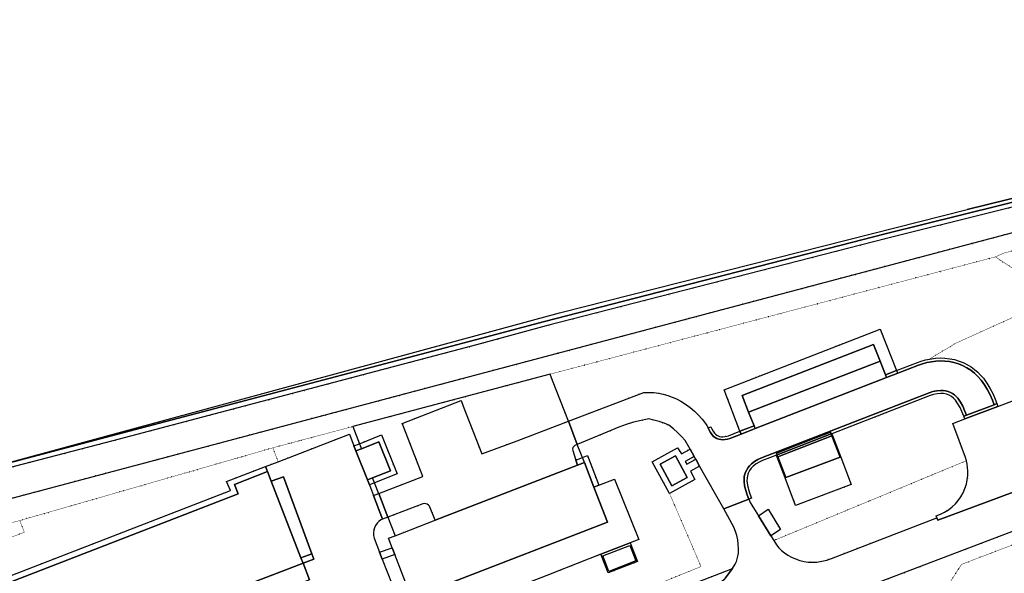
# Model space of a CAD drawing. Header units: millimetres. Extents: x 0 to 1134213, y -536989 to 313336.
# Tile 79 of 86: x 507838 to 674143, y 201273 to 294861. Entities that reach past the tile are written whole.
import ezdxf

# ---------------------------------------------------------------- set-up
doc = ezdxf.new("R2010")
doc.units = ezdxf.units.MM
doc.linetypes.add('DOT', pattern=[6.35, 0, -6.35])
for name, color, linetype in [('ondersteunendwaterdeel_oever_slootkant', 7, 'Continuous'), ('overigbouwwerk_open_loods', 7, 'Continuous'), ('overigbouwwerk_overkapping', 7, 'Continuous'), ('panden', 7, 'Continuous'), ('terreindeelbegroeid', 7, 'DOT'), ('waterdeel', 4, 'Continuous'), ('wegdeel_opstelplaats', 7, 'Continuous'), ('wegdeel_rijbaan', 7, 'Continuous'), ('wegdeel_voetpad', 7, 'Continuous'), ('wegdeel_voetpad_op_trap', 7, 'Continuous')]:
    doc.layers.add(name, color=color, linetype=linetype)
doc.layers.add('scheiding_doorgang', color=7, linetype='Continuous', true_color=0x8a193f)
doc.layers.add('scheiding_hek', color=7, linetype='Continuous', true_color=0x8a193f)

msp = doc.modelspace()

# ---------------------------------------------------------------- linework, layer by layer
at = {"layer": 'ondersteunendwaterdeel_oever_slootkant'}
for points in [[(736895.7, 280354.4, 0), (755935.7, 284708.4, 0), (777378.7, 289453.4, 0), (777634.7, 288622.4, 0), (774243.7, 287856.4, 0), (769873.7, 286816.4, 0), (756157.7, 283828.4, 0), (728014.7, 277460.4, 0), (705674.7, 272095.4, 0), (667847.7, 262791.4, 0)], [(467062.7, 208959.4, 0), (490843.7, 215865.4, 0), (495436.7, 217114.4, 0), (523322.7, 224525.4, 0), (584820.7, 240739.4, 0), (596490.7, 243867.4, 0), (654014.7, 258645.4, 0), (705832.7, 271490.4, 0), (756352.7, 283365.4, 0), (770025.7, 286304.4, 0), (774369.7, 287016.4, 0), (777941.7, 287625.4, 0), (778087.7, 287150.4, 0), (774669.7, 285917.4, 0), (770204.7, 285663.4, 0), (756545.7, 282493.4, 0), (728535.7, 276105.4, 0), (706006.7, 270775.4, 0), (654255.7, 257896.4, 0), (596752.7, 243082.4, 0), (585003.7, 239884.4, 0), (523561.7, 223655.4, 0)]]:
    msp.add_polyline3d(points, close=True, dxfattribs=at)
at = {"layer": 'overigbouwwerk_open_loods'}
for points in [[(566562.7, 217067.4, 0), (564626.7, 221979.4, 0), (565543.7, 222340.4, 0), (568515.7, 223512.4, 0), (570451.7, 218601.4, 0), (567447.7, 217416.4, 0)], [(637127.7, 217399.4, 0), (637250.7, 217445.4, 0), (646413.7, 220882.4, 0), (646553.7, 220935.4, 0), (648291.7, 216300.4, 0), (638867.7, 212764.4, 0)]]:
    msp.add_polyline3d(points, close=True, dxfattribs=at)
at = {"layer": 'overigbouwwerk_overkapping'}
msp.add_polyline3d([(606651.7, 203370.4, 0), (606320.7, 204218.4, 0), (610885.7, 206002.4, 0), (611216.7, 205155.4, 0), (611915.7, 203366.4, 0), (607350.7, 201582.4, 0)], close=True, dxfattribs=at)
at = {"layer": 'panden'}
for points in [[(653148.7, 237153.4, 0), (630962.7, 228537.4, 0), (629876.7, 231334.4, 0), (652062.7, 239950.4, 0)], [(604813.7, 215859.4, 0), (607109.7, 209926.4, 0), (580024.7, 199439.4, 0), (574015.7, 197113.4, 0), (571175.7, 204453.4, 0), (570736.7, 205588.4, 0), (570114.7, 207196.4, 0), (571233.7, 207629.4, 0), (577997.7, 210248.4, 0), (602060.7, 219564.4, 0), (603208.7, 220008.4, 0)], [(618601.7, 221135.4, 0), (620603.7, 217495.4, 0), (618006.7, 216049.4, 0), (615997.7, 219703.4, 0)], [(550320.7, 216858.4, 0), (555336.7, 203906.4, 0), (555695.7, 202979.4, 0), (375006.7, 133539.4, 0), (371379.7, 142991.4, 0), (371659.7, 143099.4, 0), (370648.7, 145734.4, 0), (374274.7, 147129.4, 0), (372732.7, 151136.4, 0), (389806.7, 157692.4, 0), (390822.7, 155051.4, 0), (544716.7, 214686.4, 0), (544114.7, 216297.4, 0), (549697.7, 218467.4, 0)]]:
    msp.add_polyline3d(points, close=True, dxfattribs=at)
at = {"layer": 'scheiding_doorgang'}
for p, q in [((602021.7, 223076.4), (600512.7, 226978.4)), ((639223.7, 222981.4), (641246.7, 223767.4)), ((568484.7, 214738.4), (570018.7, 210771.4))]:
    msp.add_line(p, q, dxfattribs=at)
at = {"layer": 'scheiding_hek'}
for p, q in [((597432.7, 234938.4), (564094.7, 226085.4)), ((656145.7, 235099.4), (654234.7, 234357.4)), ((655960.7, 235564.4), (656145.7, 235099.4)), ((654234.7, 234357.4), (632048.7, 225741.4)), ((564094.7, 226085.4), (565217.7, 223182.4)), ((629671.7, 224818.4), (629493.7, 225285.4)), ((632048.7, 225741.4), (629671.7, 224818.4)), ((645001.7, 224506.4), (644882.7, 224824.4)), ((565217.7, 223182.4), (565543.7, 222340.4)), ((603208.7, 220008.4), (602021.7, 223076.4)), ((646413.7, 220882.4), (645001.7, 224506.4)), ((635879.7, 220964.4), (635760.7, 221282.4)), ((635879.7, 220964.4), (637250.7, 217445.4)), ((570018.7, 210771.4), (571233.7, 207629.4))]:
    msp.add_line(p, q, dxfattribs=at)
for points in [[(319890.7, 137876.4, 0), (471949.7, 204783.4, 0), (578969.7, 233249.4, 0), (707015.7, 267206.4, 0), (838108.7, 294861.4, 0)], [(629493.7, 225285.4, 0), (626821.7, 232293.4, 0), (653202.7, 242538.4, 0), (655960.7, 235564.4, 0)], [(600512.7, 226978.4, 0), (597842.7, 233878.4, 0), (597432.7, 234938.4, 0)], [(644882.7, 224824.4, 0), (644766.7, 225133.4, 0), (641246.7, 223767.4, 0)], [(635760.7, 221282.4, 0), (635644.7, 221591.4, 0), (639223.7, 222981.4, 0)], [(568484.7, 214737.4, 0), (567772.7, 216576.4, 0), (567447.7, 217416.4, 0)]]:
    msp.add_polyline3d(points, dxfattribs=at)
at = {"layer": 'terreindeelbegroeid'}
for points in [[(319890.7, 137876.4, 0), (399004.7, 172687.4, 0), (471949.7, 204783.4, 0), (707015.7, 267206.4, 0), (838108.7, 294861.4, 0), (839745.7, 290547.4, 0), (837171.7, 290030.4, 0), (800713.7, 282713.4, 0), (794585.7, 281473.4, 0), (746172.7, 271828.4, 0), (707660.7, 264156.4, 0), (674096.7, 255407.4, 0), (672636.7, 254766.4, 0), (597432.7, 234938.4, 0), (564094.7, 226085.4, 0), (550596.7, 222488.4, 0), (507852.7, 210194.4, 0), (472976.7, 200918.4, 0), (399749.7, 171171.4, 0), (376450.7, 161139.4, 0)], [(838108.7, 294861.4, 0), (707015.7, 267206.4, 0), (578969.7, 233249.4, 0), (471949.7, 204783.4, 0), (319890.7, 137876.4, 0)], [(316633.7, 139993.4, 0), (385125.7, 169357.4, 0), (440557.7, 193854.4, 0), (445911.7, 197053.4, 0), (449693.7, 200245.4, 0), (453424.7, 203695.4, 0), (456693.7, 205948.4, 0), (467062.7, 208959.4, 0), (523561.7, 223655.4, 0), (585003.7, 239884.4, 0), (596752.7, 243082.4, 0), (654255.7, 257896.4, 0), (706006.7, 270775.4, 0), (728535.7, 276105.4, 0), (756545.7, 282493.4, 0), (770204.7, 285663.4, 0)], [(679517.7, 231930.4, 0), (673070.7, 229492.4, 0), (672890.7, 229958.4, 0), (672592.7, 230729.4, 0), (672188.7, 231672.4, 0), (671722.7, 232570.4, 0), (671193.7, 233432.4, 0), (670603.7, 234253.4, 0), (670145.7, 234793.4, 0), (669644.7, 235294.4, 0), (669105.7, 235753.4, 0), (668531.7, 236167.4, 0), (667925.7, 236534.4, 0), (667292.7, 236851.4, 0), (666530.7, 237155.4, 0), (665744.7, 237391.4, 0), (664940.7, 237557.4, 0), (664125.7, 237652.4, 0), (663305.7, 237675.4, 0), (662518.7, 237634.4, 0), (661501.7, 237498.4, 0), (665907.7, 240152.4, 0), (682979.7, 247876.4, 0)], [(597579.7, 201185.4, 0), (597988.7, 201359.4, 0), (606000.7, 204490.4, 0), (607223.7, 201360.4, 0), (612160.7, 203291.4, 0), (610937.7, 206420.4, 0), (612427.7, 207002.4, 0), (608296.7, 217213.4, 0), (605652.7, 216185.4, 0), (603723.7, 221172.4, 0), (601779.7, 220420.4, 0), (601247.7, 222040.4, 0), (601227.7, 222286.4, 0), (601283.7, 222526.4, 0), (601410.7, 222738.4, 0), (601596.7, 222900.4, 0), (602021.7, 223076.4, 0), (609015.7, 225973.4, 0), (610260.7, 226420.4, 0), (611525.7, 226805.4, 0), (612807.7, 227129.4, 0), (614104.7, 227391.4, 0), (614972.7, 227187.4, 0), (615829.7, 226937.4, 0), (616671.7, 226643.4, 0), (617497.7, 226305.4, 0), (618240.7, 225713.4, 0), (618949.7, 225081.4, 0), (619621.7, 224409.4, 0), (620254.7, 223701.4, 0), (621062.7, 222263.4, 0), (619605.7, 221461.4, 0), (618956.7, 222460.4, 0), (614670.7, 220102.4, 0), (617600.7, 214768.4, 0), (622918.7, 202416.4, 0), (598295.7, 192448.4, 0)], [(376450.7, 161139.4, 0), (399749.7, 171171.4, 0), (401310.7, 167997.4, 0), (508622.7, 208205.4, 0), (507852.7, 210194.4, 0), (550596.7, 222488.4, 0), (551494.7, 220142.4, 0), (549377.7, 219328.4, 0), (542753.7, 216781.4, 0), (543434.7, 215261.4, 0), (395504.7, 157938.4, 0), (395200.7, 158721.4, 0), (391090.7, 157139.4, 0), (390381.7, 158984.4, 0), (367835.7, 150473.4, 0)], [(707427.7, 218215.4, 0), (666915.7, 202788.4, 0), (654013.7, 182717.4, 0), (655644.7, 179849.4, 0), (667251.7, 186400.4, 0), (681842.7, 160571.4, 0)], [(678933.7, 133076.4, 0), (647915.7, 188051.4, 0), (647285.7, 189517.4, 0), (647123.7, 190216.4, 0), (647009.7, 190924.4, 0), (646943.7, 191640.4, 0), (646957.7, 192364.4, 0), (647047.7, 193083.4, 0), (647212.7, 193788.4, 0), (647436.7, 194464.4, 0), (647712.7, 195120.4, 0), (648040.7, 195753.4, 0), (648416.7, 196357.4, 0), (648850.7, 196944.4, 0), (649333.7, 197493.4, 0), (649860.7, 197998.4, 0), (650428.7, 198457.4, 0), (651033.7, 198867.4, 0), (651671.7, 199223.4, 0), (652336.7, 199524.4, 0), (653025.7, 199768.4, 0), (699626.7, 217516.4, 0)]]:
    msp.add_polyline3d(points, dxfattribs=at)
for points in [[(672636.7, 254766.4, 0), (674096.7, 255407.4, 0), (707660.7, 264156.4, 0), (746172.7, 271828.4, 0), (747407.7, 268572.4, 0), (743096.7, 266936.4, 0), (715569.7, 256492.4, 0), (714934.7, 256164.4, 0), (714323.7, 255795.4, 0), (713738.7, 255386.4, 0), (713181.7, 254939.4, 0), (712763.7, 254549.4, 0), (712380.7, 254124.4, 0), (712034.7, 253670.4, 0), (711728.7, 253187.4, 0), (711265.7, 252376.4, 0), (695608.7, 248210.4, 0), (682979.7, 247876.4, 0)], [(682979.7, 247876.4, 0), (665907.7, 240152.4, 0), (661501.7, 237498.4, 0), (660809.7, 237349.4, 0), (660127.7, 237157.4, 0), (659459.7, 236922.4, 0), (655960.7, 235564.4, 0), (653202.7, 242538.4, 0), (626821.7, 232293.4, 0), (629493.7, 225285.4, 0), (627579.7, 224542.4, 0), (627257.7, 224438.4, 0), (626925.7, 224374.4, 0), (626588.7, 224349.4, 0), (626313.7, 224365.4, 0), (626044.7, 224421.4, 0), (625786.7, 224516.4, 0), (625565.7, 224638.4, 0), (625368.7, 224794.4, 0), (625198.7, 224980.4, 0), (624959.7, 225320.4, 0), (624754.7, 225681.4, 0), (624586.7, 226061.4, 0), (624120.7, 225880.4, 0), (623912.7, 226233.4, 0), (623685.7, 226574.4, 0), (623103.7, 227322.4, 0), (622475.7, 228033.4, 0), (621804.7, 228702.4, 0), (621083.7, 229317.4, 0), (620318.7, 229876.4, 0), (619513.7, 230376.4, 0), (618802.7, 230745.4, 0), (618066.7, 231064.4, 0), (617311.7, 231331.4, 0), (616539.7, 231546.4, 0), (615754.7, 231707.4, 0), (614932.7, 231815.4, 0), (614103.7, 231864.4, 0), (613274.7, 231855.4, 0), (600512.7, 226978.4, 0), (597842.7, 233878.4, 0), (597432.7, 234938.4, 0), (672636.7, 254766.4, 0)], [(600512.7, 226978.4, 0), (591854.7, 223669.4, 0), (585879.7, 221463.4, 0), (582750.7, 229550.4, 0), (582384.7, 230496.4, 0), (572463.7, 226606.4, 0), (572738.7, 225896.4, 0), (575946.7, 217621.4, 0), (568484.7, 214738.4, 0), (567612.7, 214401.4, 0), (566893.7, 216229.4, 0), (567772.7, 216576.4, 0), (571571.7, 218076.4, 0), (568975.7, 224661.4, 0), (565217.7, 223182.4, 0), (564094.7, 226085.4, 0), (597432.7, 234938.4, 0), (597842.7, 233878.4, 0)], [(667279.7, 227836.4, 0), (667459.7, 227369.4, 0), (665431.7, 226602.4, 0), (667569.7, 220844.4, 0), (667730.7, 220312.4, 0), (635225.7, 206814.4, 0), (634734.7, 207601.4, 0), (636337.7, 208685.4, 0), (634273.7, 212118.4, 0), (632614.7, 210997.4, 0), (631220.7, 213231.4, 0), (630999.7, 213801.4, 0), (631465.7, 213982.4, 0), (631174.7, 214731.4, 0), (630940.7, 215431.4, 0), (630775.7, 216150.4, 0), (630682.7, 216882.4, 0), (630683.7, 217332.4, 0), (630756.7, 217776.4, 0), (630899.7, 218202.4, 0), (631124.7, 218636.4, 0), (631410.7, 219033.4, 0), (631751.7, 219383.4, 0), (632227.7, 219757.4, 0), (632743.7, 220072.4, 0), (633293.7, 220324.4, 0), (635639.7, 221235.4, 0), (635758.7, 220917.4, 0), (637127.7, 217399.4, 0), (638867.7, 212764.4, 0), (648291.7, 216300.4, 0), (646553.7, 220935.4, 0), (645142.7, 224561.4, 0), (645023.7, 224879.4, 0), (661631.7, 231329.4, 0), (662207.7, 231514.4, 0), (662801.7, 231630.4, 0), (663404.7, 231676.4, 0), (663892.7, 231647.4, 0), (664371.7, 231547.4, 0), (664830.7, 231379.4, 0), (665223.7, 231160.4, 0), (665576.7, 230882.4, 0), (665881.7, 230551.4, 0), (666305.7, 229947.4, 0), (666669.7, 229306.4, 0), (666970.7, 228632.4, 0)], [(565217.7, 223182.4, 0), (564295.7, 222819.4, 0), (563526.7, 224769.4, 0), (551494.7, 220142.4, 0), (550596.7, 222488.4, 0), (564094.7, 226085.4, 0)], [(622019.7, 220560.4, 0), (620497.7, 219723.4, 0), (620247.7, 220177.4, 0), (621757.7, 221026.4, 0)], [(662761.7, 210673.4, 0), (644931.7, 203777.4, 0), (644143.7, 203507.4, 0), (643334.7, 203307.4, 0), (642502.7, 203179.4, 0), (641766.7, 203140.4, 0), (641038.7, 203177.4, 0), (640318.7, 203287.4, 0), (639592.7, 203460.4, 0), (638889.7, 203697.4, 0), (638210.7, 203996.4, 0), (637560.7, 204354.4, 0), (637021.7, 204717.4, 0), (636523.7, 205133.4, 0), (636069.7, 205598.4, 0), (635666.7, 206107.4, 0), (635225.7, 206814.4, 0), (667730.7, 220312.4, 0), (667859.7, 219749.4, 0), (667946.7, 219177.4, 0), (667992.7, 218601.4, 0), (667982.7, 217836.4, 0), (667896.7, 217077.4, 0), (667735.7, 216329.4, 0), (667500.7, 215600.4, 0), (667193.7, 214897.4, 0), (666817.7, 214229.4, 0), (666377.7, 213602.4, 0), (665876.7, 213022.4, 0), (665319.7, 212494.4, 0), (664713.7, 212025.4, 0), (664062.7, 211618.4, 0), (663374.7, 211279.4, 0), (662656.7, 211009.4, 0)], [(626745.7, 212149.4, 0), (628112.7, 209717.4, 0), (628452.7, 209053.4, 0), (628734.7, 208362.4, 0), (628956.7, 207650.4, 0), (629116.7, 206922.4, 0), (629214.7, 206182.4, 0), (629248.7, 205437.4, 0), (629219.7, 204692.4, 0), (629157.7, 204200.4, 0), (629044.7, 203718.4, 0), (628882.7, 203249.4, 0), (628672.7, 202801.4, 0), (628242.7, 202068.4, 0), (598972.7, 190713.4, 0), (598295.7, 192448.4, 0), (622918.7, 202416.4, 0), (617600.7, 214768.4, 0), (621891.7, 217128.4, 0), (621130.7, 218555.4, 0), (622670.7, 219402.4, 0)], [(721556.7, 199643.4, 0), (712689.7, 194542.4, 0), (733338.7, 158191.4, 0), (708008.7, 143228.4, 0), (679688.7, 193420.4, 0), (667251.7, 186400.4, 0), (655644.7, 179849.4, 0), (654013.7, 182717.4, 0), (666915.7, 202788.4, 0), (707427.7, 218215.4, 0), (708124.7, 217944.4, 0), (708975.7, 217532.4, 0), (709797.7, 217062.4, 0), (710584.7, 216538.4, 0), (711334.7, 215961.4, 0), (712043.7, 215335.4, 0), (712707.7, 214661.4, 0), (713324.7, 213944.4, 0)], [(577997.7, 210248.4, 0), (571233.7, 207629.4, 0), (570018.7, 210771.4, 0), (575914.7, 213046.4, 0), (576169.7, 213076.4, 0), (576423.7, 213046.4, 0), (576663.7, 212956.4, 0), (576876.7, 212812.4, 0), (577048.7, 212622.4, 0)], [(399749.7, 171171.4, 0), (472976.7, 200918.4, 0), (507852.7, 210194.4, 0), (508622.7, 208205.4, 0), (401310.7, 167997.4, 0)], [(571233.7, 207629.4, 0), (570114.7, 207196.4, 0), (570736.7, 205588.4, 0), (568623.7, 204823.4, 0), (567688.7, 207229.4, 0), (567600.7, 207661.4, 0), (567583.7, 208102.4, 0), (567635.7, 208540.4, 0), (567756.7, 208964.4, 0), (567943.7, 209364.4, 0), (568191.7, 209729.4, 0), (568494.7, 210049.4, 0), (568844.7, 210318.4, 0), (569141.7, 210433.4, 0), (570018.7, 210771.4, 0)], [(574015.7, 197113.4, 0), (572537.7, 196594.4, 0), (572323.7, 196559.4, 0), (572109.7, 196590.4, 0), (571913.7, 196683.4, 0), (571754.7, 196830.4, 0), (571646.7, 197018.4, 0), (571598.7, 197229.4, 0), (569069.7, 203683.4, 0), (571175.7, 204453.4, 0)]]:
    msp.add_polyline3d(points, close=True, dxfattribs=at)
at = {"layer": 'waterdeel'}
msp.add_polyline3d([(495436.7, 217114.4, 0), (598995.7, 245278.4, 0), (667847.7, 262791.4, 0), (705674.7, 272095.4, 0), (728014.7, 277460.4, 0), (756157.7, 283828.4, 0), (769873.7, 286816.4, 0), (774243.7, 287856.4, 0), (777634.7, 288622.4, 0), (777941.7, 287625.4, 0), (774369.7, 287016.4, 0), (770025.7, 286304.4, 0), (756352.7, 283365.4, 0), (705832.7, 271490.4, 0), (654014.7, 258645.4, 0), (596490.7, 243867.4, 0), (584820.7, 240739.4, 0), (523322.7, 224525.4, 0)], close=True, dxfattribs=at)
at = {"layer": 'wegdeel_opstelplaats'}
for points in [[(645142.7, 224561.4, 0), (645001.7, 224506.4, 0), (635879.7, 220964.4, 0), (635758.7, 220917.4, 0), (635639.7, 221235.4, 0), (635760.7, 221282.4, 0), (644882.7, 224824.4, 0), (645023.7, 224879.4, 0)], [(644882.7, 224824.4, 0), (635760.7, 221282.4, 0), (635644.7, 221591.4, 0), (639223.7, 222981.4, 0), (641246.7, 223767.4, 0), (644766.7, 225133.4, 0)], [(646553.7, 220935.4, 0), (646413.7, 220882.4, 0), (637250.7, 217445.4, 0), (637127.7, 217399.4, 0), (635758.7, 220917.4, 0), (635879.7, 220964.4, 0), (645001.7, 224506.4, 0), (645142.7, 224561.4, 0)], [(634734.7, 207601.4, 0), (632614.7, 210997.4, 0), (634273.7, 212118.4, 0), (636337.7, 208685.4, 0)], [(375006.7, 133539.4, 0), (555695.7, 202979.4, 0), (556771.7, 200179.4, 0), (376082.7, 130739.4, 0)]]:
    msp.add_polyline3d(points, close=True, dxfattribs=at)
at = {"layer": 'wegdeel_rijbaan'}
for points in [[(655960.7, 235564.4, 0), (654053.7, 234823.4, 0), (653148.7, 237153.4, 0), (652062.7, 239950.4, 0), (629876.7, 231334.4, 0), (630962.7, 228537.4, 0), (631867.7, 226207.4, 0), (629493.7, 225285.4, 0), (626821.7, 232293.4, 0), (653202.7, 242538.4, 0)], [(672423.7, 229781.4, 0), (667746.7, 228012.4, 0), (667439.7, 228806.4, 0), (667118.7, 229526.4, 0), (666729.7, 230213.4, 0), (666276.7, 230858.4, 0), (666012.7, 231156.4, 0), (665715.7, 231421.4, 0), (665388.7, 231648.4, 0), (665037.7, 231835.4, 0), (664643.7, 231987.4, 0), (664235.7, 232096.4, 0), (663818.7, 232159.4, 0), (663396.7, 232176.4, 0), (662734.7, 232126.4, 0), (662082.7, 231999.4, 0), (661450.7, 231795.4, 0), (633112.7, 220790.4, 0), (632509.7, 220514.4, 0), (631942.7, 220168.4, 0), (631420.7, 219758.4, 0), (631120.7, 219461.4, 0), (630854.7, 219133.4, 0), (630627.7, 218777.4, 0), (630439.7, 218399.4, 0), (630304.7, 218024.4, 0), (630216.7, 217636.4, 0), (630176.7, 217240.4, 0), (630184.7, 216842.4, 0), (630284.7, 216060.4, 0), (630460.7, 215291.4, 0), (630711.7, 214543.4, 0), (630999.7, 213801.4, 0), (626745.7, 212149.4, 0), (622670.7, 219402.4, 0), (622019.7, 220560.4, 0), (621757.7, 221026.4, 0), (621062.7, 222263.4, 0), (620254.7, 223701.4, 0), (619621.7, 224409.4, 0), (618949.7, 225081.4, 0), (618240.7, 225713.4, 0), (617497.7, 226305.4, 0), (616671.7, 226643.4, 0), (615829.7, 226937.4, 0), (614972.7, 227187.4, 0), (614104.7, 227391.4, 0), (612807.7, 227129.4, 0), (611525.7, 226805.4, 0), (610260.7, 226420.4, 0), (609015.7, 225973.4, 0), (602021.7, 223076.4, 0), (600512.7, 226978.4, 0), (613274.7, 231855.4, 0), (614103.7, 231864.4, 0), (614932.7, 231815.4, 0), (615754.7, 231707.4, 0), (616539.7, 231546.4, 0), (617311.7, 231331.4, 0), (618066.7, 231064.4, 0), (618802.7, 230745.4, 0), (619513.7, 230376.4, 0), (620318.7, 229876.4, 0), (621083.7, 229317.4, 0), (621804.7, 228702.4, 0), (622475.7, 228033.4, 0), (623103.7, 227322.4, 0), (623685.7, 226574.4, 0), (623912.7, 226233.4, 0), (624120.7, 225880.4, 0), (624308.7, 225456.4, 0), (624536.7, 225053.4, 0), (624803.7, 224674.4, 0), (625028.7, 224428.4, 0), (625289.7, 224222.4, 0), (625580.7, 224061.4, 0), (625906.7, 223940.4, 0), (626247.7, 223869.4, 0), (626595.7, 223849.4, 0), (626991.7, 223878.4, 0), (627382.7, 223954.4, 0), (627760.7, 224076.4, 0), (629671.7, 224818.4, 0), (632048.7, 225741.4, 0), (654234.7, 234357.4, 0), (656145.7, 235099.4, 0), (659640.7, 236456.4, 0), (660351.7, 236704.4, 0), (661079.7, 236900.4, 0), (661818.7, 237045.4, 0), (662566.7, 237136.4, 0), (663318.7, 237175.4, 0), (664097.7, 237153.4, 0), (664870.7, 237062.4, 0), (665633.7, 236903.4, 0), (666378.7, 236678.4, 0), (667101.7, 236388.4, 0), (667814.7, 236022.4, 0), (668488.7, 235588.4, 0), (669118.7, 235092.4, 0), (669697.7, 234538.4, 0), (670220.7, 233931.4, 0), (670788.7, 233138.4, 0), (671297.7, 232307.4, 0), (671745.7, 231440.4, 0), (672128.7, 230544.4, 0)], [(672890.7, 229958.4, 0), (672423.7, 229781.4, 0), (672128.7, 230544.4, 0), (671745.7, 231440.4, 0), (671297.7, 232307.4, 0), (670788.7, 233138.4, 0), (670220.7, 233931.4, 0), (669697.7, 234538.4, 0), (669118.7, 235092.4, 0), (668488.7, 235588.4, 0), (667814.7, 236022.4, 0), (667101.7, 236388.4, 0), (666378.7, 236678.4, 0), (665633.7, 236903.4, 0), (664870.7, 237062.4, 0), (664097.7, 237153.4, 0), (663318.7, 237175.4, 0), (662566.7, 237136.4, 0), (661818.7, 237045.4, 0), (661079.7, 236900.4, 0), (660351.7, 236704.4, 0), (659640.7, 236456.4, 0), (656145.7, 235099.4, 0), (655960.7, 235564.4, 0), (659459.7, 236922.4, 0), (660127.7, 237157.4, 0), (660809.7, 237349.4, 0), (661501.7, 237498.4, 0), (662518.7, 237634.4, 0), (663305.7, 237675.4, 0), (664125.7, 237652.4, 0), (664940.7, 237557.4, 0), (665744.7, 237391.4, 0), (666530.7, 237155.4, 0), (667292.7, 236851.4, 0), (667925.7, 236534.4, 0), (668531.7, 236167.4, 0), (669105.7, 235753.4, 0), (669644.7, 235294.4, 0), (670145.7, 234793.4, 0), (670603.7, 234253.4, 0), (671193.7, 233432.4, 0), (671722.7, 232570.4, 0), (672188.7, 231672.4, 0), (672592.7, 230729.4, 0)], [(656145.7, 235099.4, 0), (654234.7, 234357.4, 0), (654053.7, 234823.4, 0), (655960.7, 235564.4, 0)], [(667746.7, 228012.4, 0), (667279.7, 227836.4, 0), (666970.7, 228632.4, 0), (666669.7, 229306.4, 0), (666305.7, 229947.4, 0), (665881.7, 230551.4, 0), (665576.7, 230882.4, 0), (665223.7, 231160.4, 0), (664830.7, 231379.4, 0), (664371.7, 231547.4, 0), (663892.7, 231647.4, 0), (663404.7, 231676.4, 0), (662801.7, 231630.4, 0), (662207.7, 231514.4, 0), (661631.7, 231329.4, 0), (645023.7, 224879.4, 0), (644882.7, 224824.4, 0), (644766.7, 225133.4, 0), (641246.7, 223767.4, 0), (639223.7, 222981.4, 0), (635644.7, 221591.4, 0), (635760.7, 221282.4, 0), (635639.7, 221235.4, 0), (633293.7, 220324.4, 0), (632743.7, 220072.4, 0), (632227.7, 219757.4, 0), (631751.7, 219383.4, 0), (631410.7, 219033.4, 0), (631124.7, 218636.4, 0), (630899.7, 218202.4, 0), (630756.7, 217776.4, 0), (630683.7, 217332.4, 0), (630682.7, 216882.4, 0), (630775.7, 216150.4, 0), (630940.7, 215431.4, 0), (631174.7, 214731.4, 0), (631465.7, 213982.4, 0), (630999.7, 213801.4, 0), (630711.7, 214543.4, 0), (630460.7, 215291.4, 0), (630284.7, 216060.4, 0), (630184.7, 216842.4, 0), (630176.7, 217240.4, 0), (630216.7, 217636.4, 0), (630304.7, 218024.4, 0), (630439.7, 218399.4, 0), (630627.7, 218777.4, 0), (630854.7, 219133.4, 0), (631120.7, 219461.4, 0), (631420.7, 219758.4, 0), (631942.7, 220168.4, 0), (632509.7, 220514.4, 0), (633112.7, 220790.4, 0), (661450.7, 231795.4, 0), (662082.7, 231999.4, 0), (662734.7, 232126.4, 0), (663396.7, 232176.4, 0), (663818.7, 232159.4, 0), (664235.7, 232096.4, 0), (664643.7, 231987.4, 0), (665037.7, 231835.4, 0), (665388.7, 231648.4, 0), (665715.7, 231421.4, 0), (666012.7, 231156.4, 0), (666276.7, 230858.4, 0), (666729.7, 230213.4, 0), (667118.7, 229526.4, 0), (667439.7, 228806.4, 0)], [(600512.7, 226978.4, 0), (602021.7, 223076.4, 0), (601596.7, 222900.4, 0), (601410.7, 222738.4, 0), (601283.7, 222526.4, 0), (601227.7, 222286.4, 0), (601247.7, 222040.4, 0), (601779.7, 220420.4, 0), (602060.7, 219564.4, 0), (577997.7, 210248.4, 0), (577048.7, 212622.4, 0), (576876.7, 212812.4, 0), (576663.7, 212956.4, 0), (576423.7, 213046.4, 0), (576169.7, 213076.4, 0), (575914.7, 213046.4, 0), (570018.7, 210771.4, 0), (568484.7, 214738.4, 0), (575946.7, 217621.4, 0), (572738.7, 225896.4, 0), (572463.7, 226606.4, 0), (582384.7, 230496.4, 0), (582750.7, 229550.4, 0), (585879.7, 221463.4, 0), (591854.7, 223669.4, 0)], [(673070.7, 229492.4, 0), (667459.7, 227369.4, 0), (667279.7, 227836.4, 0), (667746.7, 228012.4, 0), (672423.7, 229781.4, 0), (672890.7, 229958.4, 0)], [(632048.7, 225741.4, 0), (629671.7, 224818.4, 0), (629493.7, 225285.4, 0), (631867.7, 226207.4, 0)], [(629493.7, 225285.4, 0), (629671.7, 224818.4, 0), (627760.7, 224076.4, 0), (627382.7, 223954.4, 0), (626991.7, 223878.4, 0), (626595.7, 223849.4, 0), (626247.7, 223869.4, 0), (625906.7, 223940.4, 0), (625580.7, 224061.4, 0), (625289.7, 224222.4, 0), (625028.7, 224428.4, 0), (624803.7, 224674.4, 0), (624536.7, 225053.4, 0), (624308.7, 225456.4, 0), (624120.7, 225880.4, 0), (624586.7, 226061.4, 0), (624754.7, 225681.4, 0), (624959.7, 225320.4, 0), (625198.7, 224980.4, 0), (625368.7, 224794.4, 0), (625565.7, 224638.4, 0), (625786.7, 224516.4, 0), (626044.7, 224421.4, 0), (626313.7, 224365.4, 0), (626588.7, 224349.4, 0), (626925.7, 224374.4, 0), (627257.7, 224438.4, 0), (627579.7, 224542.4, 0)], [(610937.7, 206420.4, 0), (606000.7, 204490.4, 0), (597988.7, 201359.4, 0), (597579.7, 201185.4, 0), (586967.7, 197052.4, 0), (589986.7, 189263.4, 0), (584569.7, 187191.4, 0), (580024.7, 199439.4, 0), (607109.7, 209926.4, 0), (604813.7, 215859.4, 0), (605652.7, 216185.4, 0), (608296.7, 217213.4, 0), (612427.7, 207002.4, 0)], [(570018.7, 210771.4, 0), (569141.7, 210433.4, 0), (567612.7, 214401.4, 0), (568484.7, 214738.4, 0)]]:
    msp.add_polyline3d(points, close=True, dxfattribs=at)
for points in [[(627041.7, 200528.4, 0), (628242.7, 202068.4, 0), (628672.7, 202801.4, 0), (628882.7, 203249.4, 0), (629044.7, 203718.4, 0), (629157.7, 204200.4, 0), (629219.7, 204692.4, 0), (629248.7, 205437.4, 0), (629214.7, 206182.4, 0), (629116.7, 206922.4, 0), (628956.7, 207650.4, 0), (628734.7, 208362.4, 0), (628452.7, 209053.4, 0), (628112.7, 209717.4, 0), (626745.7, 212149.4, 0), (630999.7, 213801.4, 0), (631220.7, 213231.4, 0), (632614.7, 210997.4, 0), (634734.7, 207601.4, 0), (635225.7, 206814.4, 0), (635666.7, 206107.4, 0), (636069.7, 205598.4, 0), (636523.7, 205133.4, 0), (637021.7, 204717.4, 0), (637560.7, 204354.4, 0), (638210.7, 203996.4, 0), (638889.7, 203697.4, 0), (639592.7, 203460.4, 0), (640318.7, 203287.4, 0), (641038.7, 203177.4, 0), (641766.7, 203140.4, 0), (642502.7, 203179.4, 0), (643334.7, 203307.4, 0), (644143.7, 203507.4, 0), (644931.7, 203777.4, 0), (662761.7, 210673.4, 0), (662899.7, 210234.4, 0), (728510.7, 234674.4, 0)], [(728510.7, 234674.4, 0), (662899.7, 210234.4, 0), (662761.7, 210673.4, 0), (662656.7, 211009.4, 0), (663374.7, 211279.4, 0), (664062.7, 211618.4, 0), (664713.7, 212025.4, 0), (665319.7, 212494.4, 0), (665876.7, 213022.4, 0), (666377.7, 213602.4, 0), (666817.7, 214229.4, 0), (667193.7, 214897.4, 0), (667500.7, 215600.4, 0), (667735.7, 216329.4, 0), (667896.7, 217077.4, 0), (667982.7, 217836.4, 0), (667992.7, 218601.4, 0), (667946.7, 219177.4, 0), (667859.7, 219749.4, 0), (667730.7, 220312.4, 0), (667569.7, 220844.4, 0), (665431.7, 226602.4, 0), (667459.7, 227369.4, 0), (673070.7, 229492.4, 0), (679517.7, 231930.4, 0)], [(556771.7, 200179.4, 0), (555695.7, 202979.4, 0), (557546.7, 203642.4, 0), (557206.7, 204564.4, 0), (552412.7, 217570.4, 0), (550320.7, 216858.4, 0), (549697.7, 218467.4, 0), (549377.7, 219328.4, 0), (551494.7, 220142.4, 0), (563526.7, 224769.4, 0), (564295.7, 222819.4, 0), (564626.7, 221979.4, 0), (566562.7, 217067.4, 0), (566893.7, 216229.4, 0), (567612.7, 214401.4, 0), (569141.7, 210433.4, 0), (568844.7, 210318.4, 0), (568494.7, 210049.4, 0), (568191.7, 209729.4, 0), (567943.7, 209364.4, 0), (567756.7, 208964.4, 0), (567635.7, 208540.4, 0), (567583.7, 208102.4, 0), (567600.7, 207661.4, 0), (567688.7, 207229.4, 0), (568623.7, 204823.4, 0), (569069.7, 203683.4, 0), (571598.7, 197229.4, 0)], [(699626.7, 217516.4, 0), (653025.7, 199768.4, 0)]]:
    msp.add_polyline3d(points, dxfattribs=at)
at = {"layer": 'wegdeel_voetpad'}
for points in [[(654053.7, 234823.4, 0), (654234.7, 234357.4, 0), (632048.7, 225741.4, 0), (631867.7, 226207.4, 0), (630962.7, 228537.4, 0), (653148.7, 237153.4, 0)], [(566893.7, 216229.4, 0), (566562.7, 217067.4, 0), (567447.7, 217416.4, 0), (570451.7, 218601.4, 0), (568515.7, 223512.4, 0), (565543.7, 222340.4, 0), (564626.7, 221979.4, 0), (564295.7, 222819.4, 0), (565217.7, 223182.4, 0), (568975.7, 224661.4, 0), (571571.7, 218076.4, 0), (567772.7, 216576.4, 0)], [(621062.7, 222263.4, 0), (621757.7, 221026.4, 0), (620247.7, 220177.4, 0), (620497.7, 219723.4, 0), (622019.7, 220560.4, 0), (622670.7, 219402.4, 0), (621130.7, 218555.4, 0), (621891.7, 217128.4, 0), (617600.7, 214768.4, 0), (614670.7, 220102.4, 0), (618956.7, 222460.4, 0), (619605.7, 221461.4, 0)], [(605652.7, 216185.4, 0), (604813.7, 215859.4, 0), (603208.7, 220008.4, 0), (602060.7, 219564.4, 0), (601779.7, 220420.4, 0), (603723.7, 221172.4, 0)], [(618601.7, 221135.4, 0), (615997.7, 219703.4, 0), (618006.7, 216049.4, 0), (620603.7, 217495.4, 0)], [(557206.7, 204564.4, 0), (555336.7, 203906.4, 0), (550320.7, 216858.4, 0), (552412.7, 217570.4, 0)], [(612160.7, 203291.4, 0), (607223.7, 201360.4, 0), (606000.7, 204490.4, 0), (610937.7, 206420.4, 0)], [(571175.7, 204453.4, 0), (569069.7, 203683.4, 0), (568623.7, 204823.4, 0), (570736.7, 205588.4, 0)], [(591309.7, 185849.4, 0), (590677.7, 187480.4, 0), (598972.7, 190713.4, 0), (628242.7, 202068.4, 0), (627041.7, 200528.4, 0), (626762.7, 200199.4, 0), (626450.7, 199901.4, 0), (626108.7, 199639.4, 0), (625740.7, 199414.4, 0), (624549.7, 198810.4, 0), (623332.7, 198261.4, 0)]]:
    msp.add_polyline3d(points, close=True, dxfattribs=at)
msp.add_polyline3d([(367835.7, 150473.4, 0), (390381.7, 158984.4, 0), (391090.7, 157139.4, 0), (395200.7, 158721.4, 0), (395504.7, 157938.4, 0), (543434.7, 215261.4, 0), (542753.7, 216781.4, 0), (549377.7, 219328.4, 0), (549697.7, 218467.4, 0), (544114.7, 216297.4, 0), (544716.7, 214686.4, 0), (390822.7, 155051.4, 0), (389806.7, 157692.4, 0), (372732.7, 151136.4, 0)], dxfattribs=at)
at = {"layer": 'wegdeel_voetpad_op_trap'}
msp.add_polyline3d([(555695.7, 202979.4, 0), (555336.7, 203906.4, 0), (557206.7, 204564.4, 0), (557546.7, 203642.4, 0)], close=True, dxfattribs=at)

doc.saveas('drawing.dxf')
